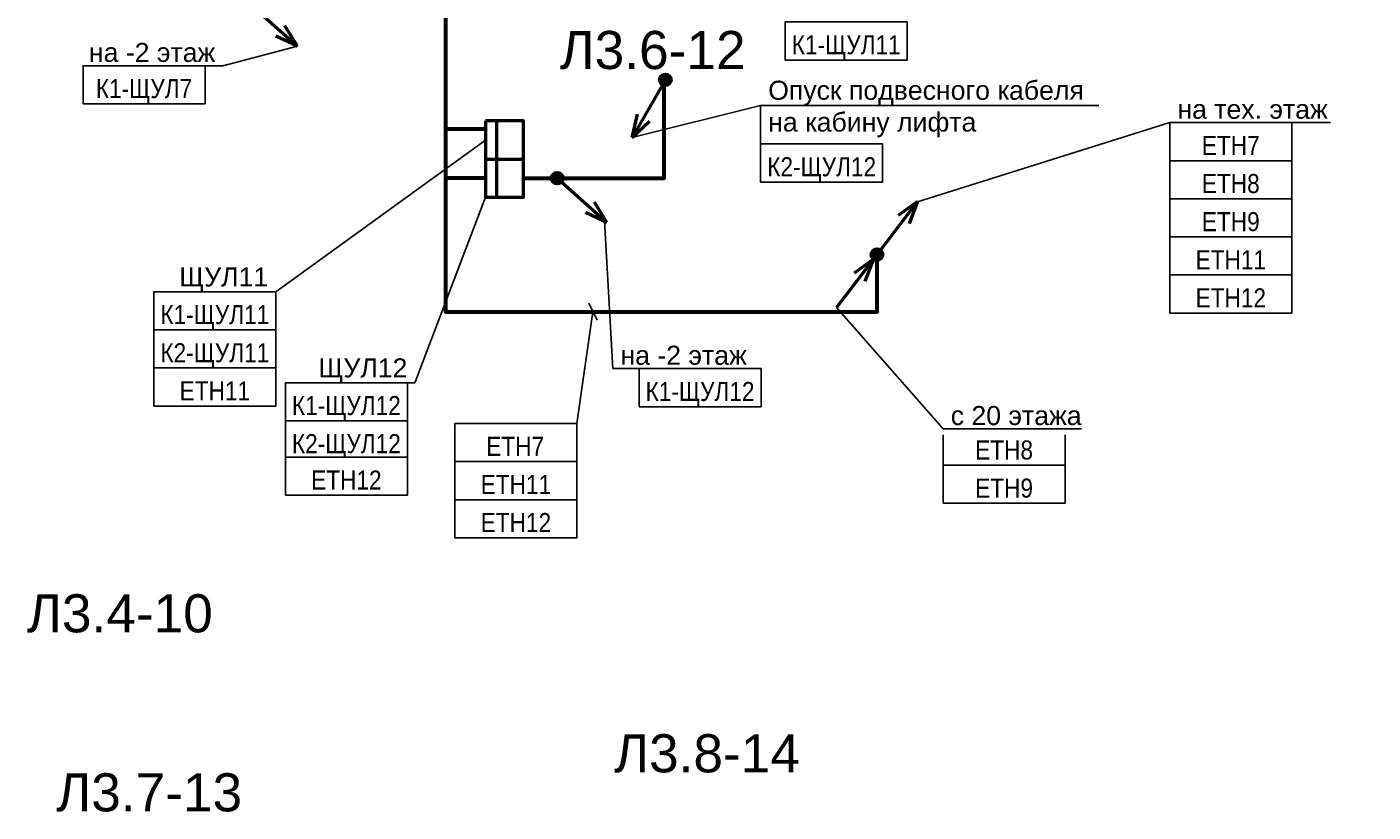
# Model space of a CAD drawing. Header units: millimetres. Extents: x -277772 to 277599, y -59564 to 282085.
# Tile 147 of 192: x -63234 to -45573, y 171691 to 181993. Entities that reach past the tile are written whole.
import ezdxf
from ezdxf import colors
from ezdxf.entities.mleader import LeaderData, LeaderLine
from ezdxf.enums import TextEntityAlignment as Align
from ezdxf.math import Vec2, Vec3

# ---------------------------------------------------------------- set-up
doc = ezdxf.new("R2018")
doc.units = ezdxf.units.MM
doc.set_wipeout_variables(frame=1)
doc.layers.add('UNPLOTTED', color=2, linetype='Continuous', plot=False)
for name, color, linetype, lineweight in [('КИП_выноска', 6, 'Continuous', 25), ('КИП_прибор', 140, 'Continuous', 50), ('КИП_трасса', 3, 'Continuous', 60)]:
    doc.layers.add(name, color=color, linetype=linetype, lineweight=lineweight)
doc.styles.add('CP.Text', font='arial.ttf')
doc.styles.add('GOST 2.304', font='arial.ttf', dxfattribs={"width": 0.85})
doc.linetypes.add('в трубе открыто', pattern='A,10,[133,ltypeshp.shx,S=0.75,R=0,X=-5,Y=2.5],-2.5,[130,ltypeshp.shx,S=2.5,R=-45,X=0,Y=0],-2.5', length=15)

# ---------------------------------------------------------------- blocks, each defined once
blk = doc.blocks.new('Шкаф')
at = {"linetype": 'Continuous'}
blk.add_wipeout([(-2.5, -2.5), (-2.5, 2.5), (2.5, 2.5), (2.5, -2.5)], dxfattribs=at)
at = {"color": 0, "linetype": 'Continuous'}
for points in [[(-2.5, -2.5), (2.5, -2.5), (2.5, 2.5), (-2.5, 2.5)], [(-2.5, -2.5), (2.5, -2.5), (2.5, -1), (-2.5, -1)]]:
    blk.add_lwpolyline(points, close=True, dxfattribs=at)
blk = doc.blocks.new('_None')
blk = doc.blocks.new('*U27')
at = {"lineweight": 50}
h = blk.add_hatch(color=256, dxfattribs=at)
h.dxf.hatch_style = 1
edge = h.paths.add_edge_path()
edge.add_arc((0, 0), 0.75, 240.0423, 600.0423)
for p, q in [((-0.37, -0.65), (-4.37, -7.58)), ((-4.37, -7.58), (-3.65, -4.53)), ((-4.37, -7.58), (-2.09, -5.43))]:
    blk.add_line(p, q, dxfattribs=at)
blk.add_circle((0, 0), 0.75, dxfattribs=at)
blk = doc.blocks.new('*U28')
at = {"lineweight": 50}
h = blk.add_hatch(color=256, dxfattribs=at)
h.dxf.hatch_style = 1
edge = h.paths.add_edge_path()
edge.add_arc((0, 0), 0.75, -41.659, 318.341)
for p, q in [((0.56, -0.5), (6.54, -5.82)), ((6.54, -5.82), (4.89, -3.15)), ((6.54, -5.82), (3.7, -4.49))]:
    blk.add_line(p, q, dxfattribs=at)
blk.add_circle((0, 0), 0.75, dxfattribs=at)
blk = doc.blocks.new('*U58')
at = {"color": 0, "linetype": 'Continuous', "lineweight": 30, "ltscale": 75, "width": 0.85, "flags": 104}
blk.add_attdef('ПРИМЕЧАНИЕ_1', text='', height=2.5, dxfattribs=at).set_placement((8, 3.61), align=Align.BOTTOM_CENTER)
at = {"color": 0, "lineweight": 30, "width": 0.85, "flags": 104}
blk.add_attdef('ПРИМЕЧАНИЕ_2', text='', height=2.5, dxfattribs=at).set_placement((8, -7.53), align=Align.BOTTOM_CENTER)
at = {"color": 0, "lineweight": 30, "style": 'GOST 2.304', "width": 0.85}
for tag, p in [('ИМЯ_КАБЕЛЯ_2', (8, -7.5)), ('ИМЯ_КАБЕЛЯ_3', (8, -12.5)), ('ИМЯ_КАБЕЛЯ_4', (8, -17.5)), ('ИМЯ_КАБЕЛЯ_5', (8, -22.5)), ('ИМЯ_КАБЕЛЯ_6', (8, -27.5)), ('ИМЯ_КАБЕЛЯ_7', (8, -32.5)), ('ИМЯ_КАБЕЛЯ_8', (8, -37.5)), ('ИМЯ_КАБЕЛЯ_9', (8, -42.5))]:
    blk.add_attdef(tag, text='', height=2.5, dxfattribs=at).set_placement(p, align=Align.BOTTOM_CENTER)
at = {"linetype": 'Continuous'}
blk.add_wipeout([(0, 2.5), (16, 2.5), (16, -2.5), (0, -2.5)], dxfattribs=at)
at = {"color": 0}
blk.add_line((0, -2.5), (0, 0), dxfattribs=at)
at = {"color": 0, "linetype": 'Continuous'}
blk.add_lwpolyline([(0, -2.5), (16, -2.5), (16, 2.5), (0, 2.5)], close=True, dxfattribs=at)
at = {"color": 0, "lineweight": 30, "style": 'GOST 2.304', "width": 0.85}
blk.add_attdef('ИМЯ_КАБЕЛЯ_1', text='', height=2.5, dxfattribs=at).set_placement((8, -2.5), align=Align.BOTTOM_CENTER)
blk = doc.blocks.new('*U57')
at = {"color": 0, "linetype": 'Continuous', "lineweight": 30, "ltscale": 75, "width": 0.85, "flags": 104}
blk.add_attdef('ПРИМЕЧАНИЕ_1', text='', height=2.5, dxfattribs=at).set_placement((8.01, -3.94), align=Align.BOTTOM_CENTER)
at = {"color": 0, "lineweight": 30, "width": 0.85, "flags": 104}
blk.add_attdef('ПРИМЕЧАНИЕ_2', text='', height=2.5, dxfattribs=at).set_placement((8.01, -15.08), align=Align.BOTTOM_CENTER)
at = {"color": 0, "lineweight": 30, "style": 'GOST 2.304', "width": 0.85}
for tag, p in [('ИМЯ_КАБЕЛЯ_2', (8.01, -15.05)), ('ИМЯ_КАБЕЛЯ_3', (8.01, -20.05)), ('ИМЯ_КАБЕЛЯ_4', (8.01, -25.05)), ('ИМЯ_КАБЕЛЯ_5', (8.01, -30.05)), ('ИМЯ_КАБЕЛЯ_6', (8.01, -35.05)), ('ИМЯ_КАБЕЛЯ_7', (8.01, -40.05)), ('ИМЯ_КАБЕЛЯ_8', (8.01, -45.05)), ('ИМЯ_КАБЕЛЯ_9', (8.01, -50.05))]:
    blk.add_attdef(tag, text='', height=2.5, dxfattribs=at).set_placement(p, align=Align.BOTTOM_CENTER)
at = {"linetype": 'Continuous'}
blk.add_wipeout([(0.01, -5.05), (16.01, -5.05), (16.01, -10.05), (0.01, -10.05)], dxfattribs=at)
at = {"color": 0}
blk.add_line((0.01, -10.05), (0, 0), dxfattribs=at)
at = {"color": 0, "linetype": 'Continuous'}
blk.add_lwpolyline([(0.01, -10.05), (16.01, -10.05), (16.01, -5.05), (0.01, -5.05)], close=True, dxfattribs=at)
at = {"color": 0, "lineweight": 30, "style": 'GOST 2.304', "width": 0.85}
blk.add_attdef('ИМЯ_КАБЕЛЯ_1', text='', height=2.5, dxfattribs=at).set_placement((8.01, -10.05), align=Align.BOTTOM_CENTER)
blk = doc.blocks.new('*U76')
at = {"lineweight": 50}
h = blk.add_hatch(color=256, dxfattribs=at)
h.dxf.hatch_style = 1
edge = h.paths.add_edge_path()
edge.add_arc((0, 0), 0.75, 412.5351, 772.5351)
for p, q in [((0.46, 0.6), (5.32, 6.95)), ((5.32, 6.95), (2.78, 5.11)), ((5.32, 6.95), (4.21, 4.02))]:
    blk.add_line(p, q, dxfattribs=at)
blk.add_circle((0, 0), 0.75, dxfattribs=at)
blk = doc.blocks.new('*U77')
at = {"lineweight": 50}
h = blk.add_hatch(color=256, dxfattribs=at)
h.dxf.hatch_style = 1
edge = h.paths.add_edge_path()
edge.add_arc((0, 0), 0.75, 592.5351, 952.5351)
for q in [(-5.32, -6.95), (-3, -2.43), (-1.57, -3.52)]:
    blk.add_line((-0.46, -0.6), q, dxfattribs=at)
blk.add_circle((0, 0), 0.75, dxfattribs=at)
blk = doc.blocks.new('*U81')
at = {"color": 0, "linetype": 'Continuous'}
blk.add_line((0.56, -1.12), (-0.56, 1.12), dxfattribs=at)
at = {"color": 0, "linetype": 'Continuous', "lineweight": 30, "ltscale": 75, "width": 0.85, "flags": 104}
blk.add_attdef('ПРИМЕЧАНИЕ_1', text='', height=2.5, dxfattribs=at).set_placement((-10.12, -13.54), align=Align.BOTTOM_CENTER)
at = {"color": 0, "lineweight": 30, "width": 0.85, "flags": 104}
blk.add_attdef('ПРИМЕЧАНИЕ_2', text='', height=2.5, dxfattribs=at).set_placement((-10.12, -24.68), align=Align.BOTTOM_CENTER)
at = {"color": 0, "lineweight": 30, "style": 'GOST 2.304', "width": 0.85}
for tag, p in [('ИМЯ_КАБЕЛЯ_2', (-10.12, -24.65)), ('ИМЯ_КАБЕЛЯ_3', (-10.12, -29.65)), ('ИМЯ_КАБЕЛЯ_4', (-10.12, -34.65)), ('ИМЯ_КАБЕЛЯ_5', (-10.12, -39.65)), ('ИМЯ_КАБЕЛЯ_6', (-10.12, -44.65)), ('ИМЯ_КАБЕЛЯ_7', (-10.12, -49.65)), ('ИМЯ_КАБЕЛЯ_8', (-10.12, -54.65)), ('ИМЯ_КАБЕЛЯ_9', (-10.12, -59.65))]:
    blk.add_attdef(tag, text='', height=2.5, dxfattribs=at).set_placement(p, align=Align.BOTTOM_CENTER)
at = {"linetype": 'Continuous'}
blk.add_wipeout([(-2.12, -14.65), (-18.12, -14.65), (-18.12, -19.65), (-2.12, -19.65)], dxfattribs=at)
at = {"color": 0}
blk.add_line((-2.12, -14.65), (0, 0), dxfattribs=at)
at = {"color": 0, "linetype": 'Continuous'}
blk.add_lwpolyline([(-2.12, -19.65), (-18.12, -19.65), (-18.12, -14.65), (-2.12, -14.65)], close=True, dxfattribs=at)
at = {"color": 0, "lineweight": 30, "style": 'GOST 2.304', "width": 0.85}
blk.add_attdef('ИМЯ_КАБЕЛЯ_1', text='', height=2.5, dxfattribs=at).set_placement((-10.12, -19.65), align=Align.BOTTOM_CENTER)

msp = doc.modelspace()

# ---------------------------------------------------------------- linework, layer by layer
at = {"layer": 'КИП_трасса', "linetype": 'в трубе открыто', "ltscale": 100}
msp.add_line((-57225, 180651), (-57744, 180651), dxfattribs=at)

# ---------------------------------------------------------------- block references
at = {"layer": 'КИП_выноска', "xscale": 100, "yscale": 100, "zscale": 100}
for name, p in [('*U28', (-60340, 182321)), ('*U27', (-54858, 181300)), ('*U28', (-56278, 180009)), ('*U77', (-52082, 179006))]:
    msp.add_blockref(name, p, dxfattribs=at)
at = {"layer": 'КИП_выноска'}
ref = msp.add_blockref('*U58', (-51214, 176492), dxfattribs=dict(at, xscale=100, yscale=100, zscale=100))
lines = msp.add_mtext('\\W0.8500;', dxfattribs={"layer": '0', "color": 0, "linetype": 'Continuous', "lineweight": 30, "ltscale": 75, "insert": (-50414, 176853), "char_height": 2.5, "attachment_point": 1})
ref.add_attrib('ПРИМЕЧАНИЕ_1', '', (-50414, 176853), dxfattribs={"flags": 104}).embed_mtext(lines)
ref.add_attrib('ИМЯ_КАБЕЛЯ_1', 'ETH8', dxfattribs={"layer": '0', "color": 0, "lineweight": 30, "height": 250, "style": 'GOST 2.304', "width": 0.85}).set_placement((-50414, 176242), align=Align.BOTTOM_CENTER)
lines = msp.add_mtext('\\W0.8500;', dxfattribs={"layer": '0', "color": 0, "lineweight": 30, "insert": (-50414, 175739), "char_height": 2.5, "attachment_point": 1})
ref.add_attrib('ПРИМЕЧАНИЕ_2', '', (-50414, 175739), dxfattribs={"flags": 104}).embed_mtext(lines)
at = {"layer": 'КИП_прибор', "linetype": 'ByBlock', "xscale": 100, "yscale": 100, "zscale": 100, "rotation": 270}
msp.add_blockref('Шкаф', (-56969, 180009), dxfattribs=at)

# ---------------------------------------------------------------- texts
at = {"layer": 'UNPLOTTED', "style": 'CP.Text'}
for s, p in [('Л3.6-12', (-56244, 181440)), ('Л3.4-10', (-63234, 174049)), ('Л3.8-14', (-55531, 172212)), ('Л3.7-13', (-62849, 171700))]:
    msp.add_text(s, height=500, dxfattribs=at).set_placement(p)

# ---------------------------------------------------------------- next in the draw order: block references
at = {"layer": 'КИП_выноска'}
ref = msp.add_blockref('*U58', (-51214, 175992), dxfattribs=dict(at, xscale=100, yscale=100, zscale=100))
lines = msp.add_mtext('\\W0.8500;', dxfattribs={"layer": '0', "color": 0, "linetype": 'Continuous', "lineweight": 30, "ltscale": 75, "insert": (-50414, 176353), "char_height": 2.5, "attachment_point": 1})
ref.add_attrib('ПРИМЕЧАНИЕ_1', '', (-50414, 176353), dxfattribs={"flags": 104}).embed_mtext(lines)
ref.add_attrib('ИМЯ_КАБЕЛЯ_1', 'ETH9', dxfattribs={"layer": '0', "color": 0, "lineweight": 30, "height": 250, "style": 'GOST 2.304', "width": 0.85}).set_placement((-50414, 175742), align=Align.BOTTOM_CENTER)
lines = msp.add_mtext('\\W0.8500;', dxfattribs={"layer": '0', "color": 0, "lineweight": 30, "insert": (-50414, 175239), "char_height": 2.5, "attachment_point": 1})
ref.add_attrib('ПРИМЕЧАНИЕ_2', '', (-50414, 175239), dxfattribs={"flags": 104}).embed_mtext(lines)

# ---------------------------------------------------------------- next in the draw order: leaders
ml = msp.add_multileader_mtext('Standard', dxfattribs=at)
ml.set_content('на -2 этаж', color=256, style='CP.Text')
ml.set_leader_properties(color=256, linetype='ByLayer', lineweight=-1)
ml.set_arrow_properties(name='NONE')
ml.build(insert=Vec2(0, 0))
ml.multileader.update_dxf_attribs({"has_dogleg": 0, "text_left_attachment_type": 6, "text_right_attachment_type": 6, "dogleg_length": 0.5, "arrow_head_size": 300})
ctx = ml.context
ctx.base_point, ctx.char_height, ctx.arrow_head_size, ctx.landing_gap_size, ctx.plane_origin = Vec3(-62498, 181484), 250, 300, 100, Vec3(-59631, 178824)
ctx.left_attachment, ctx.right_attachment, ctx.text_align_type = 6, 6, 2
notes = []
notes.append((ctx, [(1, (1, 1, 0), (-60662, 181484), (-1, 0), 0.5, [(0, [(-59686, 181739)], 0, [])])]))
ctx.mtext.insert, ctx.mtext.width, ctx.mtext.alignment, ctx.mtext.flow_direction = Vec3(-60763, 181784), 1731.12, 3, 5
ctx.mtext.has_bg_fill, ctx.mtext.bg_color, ctx.mtext.bg_scale_factor, ctx.mtext.bg_transparency, ctx.mtext.use_window_bg_color = 1, -1027028792, 1.5, 0, 1
ml = msp.add_multileader_mtext('Standard', dxfattribs=at)
ml.set_content('Опуск подвесного кабеля\\Pна кабину лифта', color=256, style='CP.Text')
ml.set_leader_properties(color=256, linetype='ByLayer', lineweight=-1)
ml.set_arrow_properties(name='NONE')
ml.build(insert=Vec2(0, 0))
ml.multileader.update_dxf_attribs({"has_dogleg": 0, "text_left_attachment_type": 6, "text_right_attachment_type": 6, "dogleg_length": 0.5, "arrow_head_size": 300})
ctx = ml.context
ctx.base_point, ctx.char_height, ctx.arrow_head_size, ctx.landing_gap_size, ctx.plane_origin = Vec3(-53609, 180963), 250, 300, 100, Vec3(-51083, 177854)
ctx.left_attachment, ctx.right_attachment = 6, 6
notes.append((ctx, [(0, (1, 1, 0), (-53609, 180963), (1, 0), 0.5, [(0, [(-55295, 180541)], 0, [])])]))
ctx.mtext.insert, ctx.mtext.width, ctx.mtext.flow_direction = Vec3(-53509, 181287), 4659.57, 5
ctx.mtext.has_bg_fill, ctx.mtext.bg_color, ctx.mtext.bg_scale_factor, ctx.mtext.bg_transparency, ctx.mtext.use_window_bg_color = 1, -1073741824, 1.1, 0, 1
ml = msp.add_multileader_mtext('Standard', dxfattribs=at)
ml.set_content('ЩУЛ12', color=256, style='CP.Text')
ml.set_leader_properties(color=256, linetype='ByLayer', lineweight=-1)
ml.set_arrow_properties(name='NONE')
ml.build(insert=Vec2(0, 0))
ml.multileader.update_dxf_attribs({"has_dogleg": 0, "text_left_attachment_type": 6, "text_right_attachment_type": 6, "dogleg_length": 0.5, "arrow_head_size": 300})
ctx = ml.context
ctx.base_point, ctx.char_height, ctx.arrow_head_size, ctx.landing_gap_size, ctx.plane_origin = Vec3(-59464, 177325), 250, 300, 100, Vec3(-57319, 174665)
ctx.left_attachment, ctx.right_attachment, ctx.text_align_type = 6, 6, 2
notes.append((ctx, [(1, (1, 1, 0), (-58143, 177325), (-1, 0), 0.5, [(0, [(-57219, 179759)], 0, [])])]))
ctx.mtext.insert, ctx.mtext.width, ctx.mtext.defined_height, ctx.mtext.alignment, ctx.mtext.flow_direction = Vec3(-58243, 177644), 1403.35, 319, 3, 5
ctx.mtext.has_bg_fill, ctx.mtext.bg_color, ctx.mtext.bg_scale_factor, ctx.mtext.bg_transparency, ctx.mtext.use_window_bg_color = 1, -1027028792, 1.5, 0, 1
ml = msp.add_multileader_mtext('Standard', dxfattribs=at)
ml.set_content('на -2 этаж', color=256, style='CP.Text')
ml.set_leader_properties(color=256, linetype='ByLayer', lineweight=-1)
ml.set_arrow_properties(name='NONE')
ml.build(insert=Vec2(0, 0))
ml.multileader.update_dxf_attribs({"has_dogleg": 0, "text_left_attachment_type": 6, "text_right_attachment_type": 6, "dogleg_length": 0.5, "arrow_head_size": 300})
ctx = ml.context
ctx.base_point, ctx.char_height, ctx.arrow_head_size, ctx.landing_gap_size, ctx.plane_origin = Vec3(-55547, 177510), 250, 300, 100, Vec3(-52679, 174851)
ctx.left_attachment, ctx.right_attachment = 6, 6
notes.append((ctx, [(0, (1, 1, 0), (-55547, 177510), (1, 0), 0.5, [(0, [(-55656, 179443)], 0, [])])]))
ctx.mtext.insert, ctx.mtext.width, ctx.mtext.flow_direction = Vec3(-55447, 177810), 2299.33, 5
ctx.mtext.has_bg_fill, ctx.mtext.bg_color, ctx.mtext.bg_scale_factor, ctx.mtext.bg_transparency, ctx.mtext.use_window_bg_color = 1, -1027028792, 1.5, 0, 1
for ctx, leaders in notes:
    for number, flags, end, landing, length, lines in leaders:
        leader = LeaderData()
        leader.index, (leader.has_last_leader_line, leader.has_dogleg_vector, leader.attachment_direction) = number, flags
        leader.last_leader_point, leader.dogleg_vector, leader.dogleg_length = Vec3(end), Vec3(landing), length
        for number, points, colour, breaks in lines:
            line = LeaderLine()
            line.index, line.vertices, line.color, line.breaks = number, Vec3.list(points), colors.encode_raw_color(colour), breaks
            leader.lines.append(line)
        ctx.leaders.append(leader)

# ---------------------------------------------------------------- next in the draw order: block references
ref = msp.add_blockref('*U58', (-53285, 181809), dxfattribs=dict(at, xscale=100, yscale=100, zscale=100))
lines = msp.add_mtext('\\W0.8500;', dxfattribs={"layer": '0', "color": 0, "linetype": 'Continuous', "lineweight": 30, "ltscale": 75, "insert": (-52485, 182170), "char_height": 2.5, "attachment_point": 1})
ref.add_attrib('ПРИМЕЧАНИЕ_1', '', (-52485, 182170), dxfattribs={"flags": 104}).embed_mtext(lines)
ref.add_attrib('ИМЯ_КАБЕЛЯ_1', 'К1-ЩУЛ11', dxfattribs={"layer": '0', "color": 0, "lineweight": 30, "height": 250, "style": 'GOST 2.304', "width": 0.85}).set_placement((-52485, 181559), align=Align.BOTTOM_CENTER)
lines = msp.add_mtext('\\W0.8500;', dxfattribs={"layer": '0', "color": 0, "lineweight": 30, "insert": (-52485, 181056), "char_height": 2.5, "attachment_point": 1})
ref.add_attrib('ПРИМЕЧАНИЕ_2', '', (-52485, 181056), dxfattribs={"flags": 104}).embed_mtext(lines)
ref = msp.add_blockref('*U57', (-53609, 180963), dxfattribs=dict(at, xscale=100, yscale=100, zscale=100))
lines = msp.add_mtext('\\W0.8500;', dxfattribs={"layer": '0', "color": 0, "linetype": 'Continuous', "lineweight": 30, "ltscale": 75, "insert": (-52807, 180569), "char_height": 2.5, "attachment_point": 1})
ref.add_attrib('ПРИМЕЧАНИЕ_1', '', (-52807, 180569), dxfattribs={"flags": 104}).embed_mtext(lines)
ref.add_attrib('ИМЯ_КАБЕЛЯ_1', 'К2-ЩУЛ12', dxfattribs={"layer": '0', "color": 0, "lineweight": 30, "height": 250, "style": 'GOST 2.304', "width": 0.85}).set_placement((-52807, 179958), align=Align.BOTTOM_CENTER)
lines = msp.add_mtext('\\W0.8500;', dxfattribs={"layer": '0', "color": 0, "lineweight": 30, "insert": (-52807, 179455), "char_height": 2.5, "attachment_point": 1})
ref.add_attrib('ПРИМЕЧАНИЕ_2', '', (-52807, 179455), dxfattribs={"flags": 104}).embed_mtext(lines)
ref = msp.add_blockref('*U58', (-55203, 177260), dxfattribs=dict(at, xscale=100, yscale=100, zscale=100))
lines = msp.add_mtext('\\W0.8500;', dxfattribs={"layer": '0', "color": 0, "linetype": 'Continuous', "lineweight": 30, "ltscale": 75, "insert": (-54403, 177621), "char_height": 2.5, "attachment_point": 1})
ref.add_attrib('ПРИМЕЧАНИЕ_1', '', (-54403, 177621), dxfattribs={"flags": 104}).embed_mtext(lines)
ref.add_attrib('ИМЯ_КАБЕЛЯ_1', 'К1-ЩУЛ12', dxfattribs={"layer": '0', "color": 0, "lineweight": 30, "height": 250, "style": 'GOST 2.304', "width": 0.85}).set_placement((-54403, 177010), align=Align.BOTTOM_CENTER)
lines = msp.add_mtext('\\W0.8500;', dxfattribs={"layer": '0', "color": 0, "lineweight": 30, "insert": (-54403, 176507), "char_height": 2.5, "attachment_point": 1})
ref.add_attrib('ПРИМЕЧАНИЕ_2', '', (-54403, 176507), dxfattribs={"flags": 104}).embed_mtext(lines)
ref = msp.add_blockref('*U58', (-59843, 177075), dxfattribs=dict(at, xscale=100, yscale=100, zscale=100))
lines = msp.add_mtext('\\W0.8500;', dxfattribs={"layer": '0', "color": 0, "linetype": 'Continuous', "lineweight": 30, "ltscale": 75, "insert": (-59043, 177436), "char_height": 2.5, "attachment_point": 1})
ref.add_attrib('ПРИМЕЧАНИЕ_1', '', (-59043, 177436), dxfattribs={"flags": 104}).embed_mtext(lines)
ref.add_attrib('ИМЯ_КАБЕЛЯ_1', 'К1-ЩУЛ12', dxfattribs={"layer": '0', "color": 0, "lineweight": 30, "height": 250, "style": 'GOST 2.304', "width": 0.85}).set_placement((-59043, 176825), align=Align.BOTTOM_CENTER)
lines = msp.add_mtext('\\W0.8500;', dxfattribs={"layer": '0', "color": 0, "lineweight": 30, "insert": (-59043, 176322), "char_height": 2.5, "attachment_point": 1})
ref.add_attrib('ПРИМЕЧАНИЕ_2', '', (-59043, 176322), dxfattribs={"flags": 104}).embed_mtext(lines)

# ---------------------------------------------------------------- next in the draw order: leaders
ml = msp.add_multileader_mtext('Standard', dxfattribs=at)
ml.set_content('ЩУЛ11', color=256, style='CP.Text')
ml.set_leader_properties(color=256, linetype='ByLayer', lineweight=-1)
ml.set_arrow_properties(name='NONE')
ml.build(insert=Vec2(0, 0))
ml.multileader.update_dxf_attribs({"has_dogleg": 0, "text_left_attachment_type": 6, "text_right_attachment_type": 6, "dogleg_length": 0.5, "arrow_head_size": 300})
ctx = ml.context
ctx.base_point, ctx.char_height, ctx.arrow_head_size, ctx.landing_gap_size, ctx.plane_origin = Vec3(-61245, 178518), 250, 300, 100, Vec3(-59046, 175858)
ctx.left_attachment, ctx.right_attachment, ctx.text_align_type = 6, 6, 2
notes = []
notes.append((ctx, [(1, (1, 1, 0), (-59969, 178518), (-1, 0), 0.5, [(0, [(-57219, 180509)], 0, [])])]))
ctx.mtext.insert, ctx.mtext.width, ctx.mtext.defined_height, ctx.mtext.alignment, ctx.mtext.flow_direction = Vec3(-60069, 178838), 1195.29, 319, 3, 5
ctx.mtext.has_bg_fill, ctx.mtext.bg_color, ctx.mtext.bg_scale_factor, ctx.mtext.bg_transparency, ctx.mtext.use_window_bg_color = 1, -1027028792, 1.5, 0, 1
ml = msp.add_multileader_mtext('Standard', dxfattribs=at)
ml.set_content('с 20 этажа', color=256, style='CP.Text')
ml.set_leader_properties(color=256, linetype='ByLayer', lineweight=-1)
ml.set_arrow_properties(name='NONE')
ml.build(insert=Vec2(0, 0))
ml.multileader.update_dxf_attribs({"has_dogleg": 0, "text_left_attachment_type": 6, "text_right_attachment_type": 6, "dogleg_length": 0.5, "arrow_head_size": 300})
ctx = ml.context
ctx.base_point, ctx.char_height, ctx.arrow_head_size, ctx.landing_gap_size, ctx.plane_origin = Vec3(-51214, 176719), 250, 300, 100, Vec3(-50583, 176090)
ctx.left_attachment, ctx.right_attachment = 6, 6
notes.append((ctx, [(0, (1, 1, 0), (-51214, 176719), (1, 0), 0.5, [(0, [(-52614, 178311)], 0, [])])]))
ctx.mtext.insert, ctx.mtext.width, ctx.mtext.defined_height, ctx.mtext.flow_direction = Vec3(-51114, 177019), 1813.69, 319, 5
ctx.mtext.has_bg_fill, ctx.mtext.bg_color, ctx.mtext.bg_scale_factor, ctx.mtext.bg_transparency, ctx.mtext.use_window_bg_color = 1, -1027028792, 1.5, 0, 1
for ctx, leaders in notes:
    for number, flags, end, landing, length, lines in leaders:
        leader = LeaderData()
        leader.index, (leader.has_last_leader_line, leader.has_dogleg_vector, leader.attachment_direction) = number, flags
        leader.last_leader_point, leader.dogleg_vector, leader.dogleg_length = Vec3(end), Vec3(landing), length
        for number, points, colour, breaks in lines:
            line = LeaderLine()
            line.index, line.vertices, line.color, line.breaks = number, Vec3.list(points), colors.encode_raw_color(colour), breaks
            leader.lines.append(line)
        ctx.leaders.append(leader)

# ---------------------------------------------------------------- next in the draw order: linework, layer by layer
at = {"layer": 'КИП_трасса', "linetype": 'в трубе открыто', "ltscale": 100}
msp.add_line((-57219, 180009), (-57744, 180009), dxfattribs=at)
msp.add_lwpolyline([(-57744, 182911), (-57744, 178256), (-52078, 178256), (-52078, 179006)], dxfattribs=at)

# ---------------------------------------------------------------- next in the draw order: block references
at = {"layer": 'КИП_выноска'}
ref = msp.add_blockref('*U58', (-62498, 181234), dxfattribs=dict(at, xscale=100, yscale=100, zscale=100))
lines = msp.add_mtext('\\W0.8500;', dxfattribs={"layer": '0', "color": 0, "linetype": 'Continuous', "lineweight": 30, "ltscale": 75, "insert": (-61698, 181595), "char_height": 2.5, "attachment_point": 1})
ref.add_attrib('ПРИМЕЧАНИЕ_1', '', (-61698, 181595), dxfattribs={"flags": 104}).embed_mtext(lines)
ref.add_attrib('ИМЯ_КАБЕЛЯ_1', 'К1-ЩУЛ7', dxfattribs={"layer": '0', "color": 0, "lineweight": 30, "height": 250, "style": 'GOST 2.304', "width": 0.85}).set_placement((-61698, 180984), align=Align.BOTTOM_CENTER)
lines = msp.add_mtext('\\W0.8500;', dxfattribs={"layer": '0', "color": 0, "lineweight": 30, "insert": (-61698, 180481), "char_height": 2.5, "attachment_point": 1})
ref.add_attrib('ПРИМЕЧАНИЕ_2', '', (-61698, 180481), dxfattribs={"flags": 104}).embed_mtext(lines)
at = {"layer": 'КИП_выноска', "xscale": 100, "yscale": 100, "zscale": 100}
msp.add_blockref('*U76', (-52082, 179006), dxfattribs=at)
at = {"layer": 'КИП_выноска'}
ref = msp.add_blockref('*U58', (-61569, 178268), dxfattribs=dict(at, xscale=100, yscale=100, zscale=100))
lines = msp.add_mtext('\\W0.8500;', dxfattribs={"layer": '0', "color": 0, "linetype": 'Continuous', "lineweight": 30, "ltscale": 75, "insert": (-60769, 178629), "char_height": 2.5, "attachment_point": 1})
ref.add_attrib('ПРИМЕЧАНИЕ_1', '', (-60769, 178629), dxfattribs={"flags": 104}).embed_mtext(lines)
ref.add_attrib('ИМЯ_КАБЕЛЯ_1', 'К1-ЩУЛ11', dxfattribs={"layer": '0', "color": 0, "lineweight": 30, "height": 250, "style": 'GOST 2.304', "width": 0.85}).set_placement((-60769, 178018), align=Align.BOTTOM_CENTER)
lines = msp.add_mtext('\\W0.8500;', dxfattribs={"layer": '0', "color": 0, "lineweight": 30, "insert": (-60769, 177515), "char_height": 2.5, "attachment_point": 1})
ref.add_attrib('ПРИМЕЧАНИЕ_2', '', (-60769, 177515), dxfattribs={"flags": 104}).embed_mtext(lines)
ref = msp.add_blockref('*U58', (-59843, 176575), dxfattribs=dict(at, xscale=100, yscale=100, zscale=100))
lines = msp.add_mtext('\\W0.8500;', dxfattribs={"layer": '0', "color": 0, "linetype": 'Continuous', "lineweight": 30, "ltscale": 75, "insert": (-59043, 176936), "char_height": 2.5, "attachment_point": 1})
ref.add_attrib('ПРИМЕЧАНИЕ_1', '', (-59043, 176936), dxfattribs={"flags": 104}).embed_mtext(lines)
ref.add_attrib('ИМЯ_КАБЕЛЯ_1', 'К2-ЩУЛ12', dxfattribs={"layer": '0', "color": 0, "lineweight": 30, "height": 250, "style": 'GOST 2.304', "width": 0.85}).set_placement((-59043, 176325), align=Align.BOTTOM_CENTER)
lines = msp.add_mtext('\\W0.8500;', dxfattribs={"layer": '0', "color": 0, "lineweight": 30, "insert": (-59043, 175822), "char_height": 2.5, "attachment_point": 1})
ref.add_attrib('ПРИМЕЧАНИЕ_2', '', (-59043, 175822), dxfattribs={"flags": 104}).embed_mtext(lines)

# ---------------------------------------------------------------- next in the draw order: block references
ref = msp.add_blockref('*U81', (-55808, 178256), dxfattribs=dict(at, xscale=100, yscale=100, zscale=100))
lines = msp.add_mtext('\\W0.8500;', dxfattribs={"layer": '0', "color": 0, "linetype": 'Continuous', "lineweight": 30, "ltscale": 75, "insert": (-56819, 176901), "char_height": 2.5, "attachment_point": 1})
ref.add_attrib('ПРИМЕЧАНИЕ_1', '', (-56819, 176901), dxfattribs={"flags": 104}).embed_mtext(lines)
ref.add_attrib('ИМЯ_КАБЕЛЯ_1', 'ETH7', dxfattribs={"layer": '0', "color": 0, "lineweight": 30, "height": 250, "style": 'GOST 2.304', "width": 0.85}).set_placement((-56829, 176290), align=Align.BOTTOM_CENTER)
lines = msp.add_mtext('\\W0.8500;', dxfattribs={"layer": '0', "color": 0, "lineweight": 30, "insert": (-56819, 175787), "char_height": 2.5, "attachment_point": 1})
ref.add_attrib('ПРИМЕЧАНИЕ_2', '', (-56819, 175787), dxfattribs={"flags": 104}).embed_mtext(lines)
ref = msp.add_blockref('*U58', (-61569, 177768), dxfattribs=dict(at, xscale=100, yscale=100, zscale=100))
lines = msp.add_mtext('\\W0.8500;', dxfattribs={"layer": '0', "color": 0, "linetype": 'Continuous', "lineweight": 30, "ltscale": 75, "insert": (-60769, 178129), "char_height": 2.5, "attachment_point": 1})
ref.add_attrib('ПРИМЕЧАНИЕ_1', '', (-60769, 178129), dxfattribs={"flags": 104}).embed_mtext(lines)
ref.add_attrib('ИМЯ_КАБЕЛЯ_1', 'К2-ЩУЛ11', dxfattribs={"layer": '0', "color": 0, "lineweight": 30, "height": 250, "style": 'GOST 2.304', "width": 0.85}).set_placement((-60769, 177518), align=Align.BOTTOM_CENTER)
lines = msp.add_mtext('\\W0.8500;', dxfattribs={"layer": '0', "color": 0, "lineweight": 30, "insert": (-60769, 177015), "char_height": 2.5, "attachment_point": 1})
ref.add_attrib('ПРИМЕЧАНИЕ_2', '', (-60769, 177015), dxfattribs={"flags": 104}).embed_mtext(lines)
ref = msp.add_blockref('*U58', (-59843, 176098), dxfattribs=dict(at, xscale=100, yscale=100, zscale=100))
lines = msp.add_mtext('\\W0.8500;', dxfattribs={"layer": '0', "color": 0, "linetype": 'Continuous', "lineweight": 30, "ltscale": 75, "insert": (-59043, 176459), "char_height": 2.5, "attachment_point": 1})
ref.add_attrib('ПРИМЕЧАНИЕ_1', '', (-59043, 176459), dxfattribs={"flags": 104}).embed_mtext(lines)
ref.add_attrib('ИМЯ_КАБЕЛЯ_1', 'ETH12', dxfattribs={"layer": '0', "color": 0, "lineweight": 30, "height": 250, "style": 'GOST 2.304', "width": 0.85}).set_placement((-59043, 175848), align=Align.BOTTOM_CENTER)
lines = msp.add_mtext('\\W0.8500;', dxfattribs={"layer": '0', "color": 0, "lineweight": 30, "insert": (-59043, 175345), "char_height": 2.5, "attachment_point": 1})
ref.add_attrib('ПРИМЕЧАНИЕ_2', '', (-59043, 175345), dxfattribs={"flags": 104}).embed_mtext(lines)
at = {"layer": 'КИП_прибор', "linetype": 'ByBlock', "xscale": 100, "yscale": 100, "zscale": 100, "rotation": 270}
msp.add_blockref('Шкаф', (-56969, 180509), dxfattribs=at)

# ---------------------------------------------------------------- next in the draw order: leaders
at = {"layer": 'КИП_выноска'}
ml = msp.add_multileader_mtext('Standard', dxfattribs=at)
ml.set_content('на тех. этаж', color=256, style='CP.Text')
ml.set_leader_properties(color=256, linetype='ByLayer', lineweight=-1)
ml.set_arrow_properties(name='NONE')
ml.build(insert=Vec2(0, 0))
ml.multileader.update_dxf_attribs({"has_dogleg": 0, "text_left_attachment_type": 6, "text_right_attachment_type": 6, "dogleg_length": 0.5, "arrow_head_size": 300})
ctx = ml.context
ctx.base_point, ctx.char_height, ctx.arrow_head_size, ctx.landing_gap_size, ctx.plane_origin = Vec3(-48240, 180738), 250, 300, 100, Vec3(-47730, 180084)
ctx.left_attachment, ctx.right_attachment = 6, 6
notes = []
notes.append((ctx, [(0, (1, 1, 0), (-48241, 180738), (1, 0), 0.5, [(0, [(-51550, 179700)], 0, [])])]))
ctx.mtext.insert, ctx.mtext.width, ctx.mtext.defined_height, ctx.mtext.flow_direction = Vec3(-48140, 181038), 2567.02, 276, 5
ctx.mtext.has_bg_fill, ctx.mtext.bg_color, ctx.mtext.bg_scale_factor, ctx.mtext.bg_transparency, ctx.mtext.use_window_bg_color = 1, -1027028792, 1.5, 0, 1
for ctx, leaders in notes:
    for number, flags, end, landing, length, lines in leaders:
        leader = LeaderData()
        leader.index, (leader.has_last_leader_line, leader.has_dogleg_vector, leader.attachment_direction) = number, flags
        leader.last_leader_point, leader.dogleg_vector, leader.dogleg_length = Vec3(end), Vec3(landing), length
        for number, points, colour, breaks in lines:
            line = LeaderLine()
            line.index, line.vertices, line.color, line.breaks = number, Vec3.list(points), colors.encode_raw_color(colour), breaks
            leader.lines.append(line)
        ctx.leaders.append(leader)

# ---------------------------------------------------------------- next in the draw order: linework, layer by layer
at = {"layer": 'КИП_трасса', "linetype": 'в трубе открыто', "ltscale": 100}
msp.add_lwpolyline([(-56719, 180009), (-54872, 180009), (-54872, 181300)], dxfattribs=at)

# ---------------------------------------------------------------- next in the draw order: block references
at = {"layer": 'КИП_выноска'}
ref = msp.add_blockref('*U58', (-48240, 179988), dxfattribs=dict(at, xscale=100, yscale=100, zscale=100))
lines = msp.add_mtext('\\W0.8500;', dxfattribs={"layer": '0', "color": 0, "linetype": 'Continuous', "lineweight": 30, "ltscale": 75, "insert": (-47440, 180349), "char_height": 2.5, "attachment_point": 1})
ref.add_attrib('ПРИМЕЧАНИЕ_1', '', (-47440, 180349), dxfattribs={"flags": 104}).embed_mtext(lines)
ref.add_attrib('ИМЯ_КАБЕЛЯ_1', 'ETH8', dxfattribs={"layer": '0', "color": 0, "lineweight": 30, "height": 250, "style": 'GOST 2.304', "width": 0.85}).set_placement((-47440, 179738), align=Align.BOTTOM_CENTER)
lines = msp.add_mtext('\\W0.8500;', dxfattribs={"layer": '0', "color": 0, "lineweight": 30, "insert": (-47440, 179235), "char_height": 2.5, "attachment_point": 1})
ref.add_attrib('ПРИМЕЧАНИЕ_2', '', (-47440, 179235), dxfattribs={"flags": 104}).embed_mtext(lines)
ref = msp.add_blockref('*U58', (-61569, 177268), dxfattribs=dict(at, xscale=100, yscale=100, zscale=100))
lines = msp.add_mtext('\\W0.8500;', dxfattribs={"layer": '0', "color": 0, "linetype": 'Continuous', "lineweight": 30, "ltscale": 75, "insert": (-60769, 177629), "char_height": 2.5, "attachment_point": 1})
ref.add_attrib('ПРИМЕЧАНИЕ_1', '', (-60769, 177629), dxfattribs={"flags": 104}).embed_mtext(lines)
ref.add_attrib('ИМЯ_КАБЕЛЯ_1', 'ETH11', dxfattribs={"layer": '0', "color": 0, "lineweight": 30, "height": 250, "style": 'GOST 2.304', "width": 0.85}).set_placement((-60769, 177018), align=Align.BOTTOM_CENTER)
lines = msp.add_mtext('\\W0.8500;', dxfattribs={"layer": '0', "color": 0, "lineweight": 30, "insert": (-60769, 176515), "char_height": 2.5, "attachment_point": 1})
ref.add_attrib('ПРИМЕЧАНИЕ_2', '', (-60769, 176515), dxfattribs={"flags": 104}).embed_mtext(lines)
ref = msp.add_blockref('*U58', (-57619, 176040), dxfattribs=dict(at, xscale=100, yscale=100, zscale=100))
lines = msp.add_mtext('\\W0.8500;', dxfattribs={"layer": '0', "color": 0, "linetype": 'Continuous', "lineweight": 30, "ltscale": 75, "insert": (-56819, 176401), "char_height": 2.5, "attachment_point": 1})
ref.add_attrib('ПРИМЕЧАНИЕ_1', '', (-56819, 176401), dxfattribs={"flags": 104}).embed_mtext(lines)
ref.add_attrib('ИМЯ_КАБЕЛЯ_1', 'ETH11', dxfattribs={"layer": '0', "color": 0, "lineweight": 30, "height": 250, "style": 'GOST 2.304', "width": 0.85}).set_placement((-56819, 175790), align=Align.BOTTOM_CENTER)
lines = msp.add_mtext('\\W0.8500;', dxfattribs={"layer": '0', "color": 0, "lineweight": 30, "insert": (-56819, 175287), "char_height": 2.5, "attachment_point": 1})
ref.add_attrib('ПРИМЕЧАНИЕ_2', '', (-56819, 175287), dxfattribs={"flags": 104}).embed_mtext(lines)

# ---------------------------------------------------------------- next in the draw order: block references
ref = msp.add_blockref('*U58', (-48240, 179488), dxfattribs=dict(at, xscale=100, yscale=100, zscale=100))
lines = msp.add_mtext('\\W0.8500;', dxfattribs={"layer": '0', "color": 0, "linetype": 'Continuous', "lineweight": 30, "ltscale": 75, "insert": (-47440, 179849), "char_height": 2.5, "attachment_point": 1})
ref.add_attrib('ПРИМЕЧАНИЕ_1', '', (-47440, 179849), dxfattribs={"flags": 104}).embed_mtext(lines)
ref.add_attrib('ИМЯ_КАБЕЛЯ_1', 'ETH9', dxfattribs={"layer": '0', "color": 0, "lineweight": 30, "height": 250, "style": 'GOST 2.304', "width": 0.85}).set_placement((-47440, 179238), align=Align.BOTTOM_CENTER)
lines = msp.add_mtext('\\W0.8500;', dxfattribs={"layer": '0', "color": 0, "lineweight": 30, "insert": (-47440, 178735), "char_height": 2.5, "attachment_point": 1})
ref.add_attrib('ПРИМЕЧАНИЕ_2', '', (-47440, 178735), dxfattribs={"flags": 104}).embed_mtext(lines)
ref = msp.add_blockref('*U58', (-57619, 175540), dxfattribs=dict(at, xscale=100, yscale=100, zscale=100))
lines = msp.add_mtext('\\W0.8500;', dxfattribs={"layer": '0', "color": 0, "linetype": 'Continuous', "lineweight": 30, "ltscale": 75, "insert": (-56819, 175901), "char_height": 2.5, "attachment_point": 1})
ref.add_attrib('ПРИМЕЧАНИЕ_1', '', (-56819, 175901), dxfattribs={"flags": 104}).embed_mtext(lines)
ref.add_attrib('ИМЯ_КАБЕЛЯ_1', 'ETH12', dxfattribs={"layer": '0', "color": 0, "lineweight": 30, "height": 250, "style": 'GOST 2.304', "width": 0.85}).set_placement((-56819, 175290), align=Align.BOTTOM_CENTER)
lines = msp.add_mtext('\\W0.8500;', dxfattribs={"layer": '0', "color": 0, "lineweight": 30, "insert": (-56819, 174787), "char_height": 2.5, "attachment_point": 1})
ref.add_attrib('ПРИМЕЧАНИЕ_2', '', (-56819, 174787), dxfattribs={"flags": 104}).embed_mtext(lines)

# ---------------------------------------------------------------- next in the draw order: block references
ref = msp.add_blockref('*U58', (-48240, 180488), dxfattribs=dict(at, xscale=100, yscale=100, zscale=100))
lines = msp.add_mtext('\\W0.8500;', dxfattribs={"layer": '0', "color": 0, "linetype": 'Continuous', "lineweight": 30, "ltscale": 75, "insert": (-47440, 180849), "char_height": 2.5, "attachment_point": 1})
ref.add_attrib('ПРИМЕЧАНИЕ_1', '', (-47440, 180849), dxfattribs={"flags": 104}).embed_mtext(lines)
ref.add_attrib('ИМЯ_КАБЕЛЯ_1', 'ETH7', dxfattribs={"layer": '0', "color": 0, "lineweight": 30, "height": 250, "style": 'GOST 2.304', "width": 0.85}).set_placement((-47440, 180238), align=Align.BOTTOM_CENTER)
lines = msp.add_mtext('\\W0.8500;', dxfattribs={"layer": '0', "color": 0, "lineweight": 30, "insert": (-47440, 179735), "char_height": 2.5, "attachment_point": 1})
ref.add_attrib('ПРИМЕЧАНИЕ_2', '', (-47440, 179735), dxfattribs={"flags": 104}).embed_mtext(lines)
ref = msp.add_blockref('*U58', (-48240, 178988), dxfattribs=dict(at, xscale=100, yscale=100, zscale=100))
lines = msp.add_mtext('\\W0.8500;', dxfattribs={"layer": '0', "color": 0, "linetype": 'Continuous', "lineweight": 30, "ltscale": 75, "insert": (-47440, 179349), "char_height": 2.5, "attachment_point": 1})
ref.add_attrib('ПРИМЕЧАНИЕ_1', '', (-47440, 179349), dxfattribs={"flags": 104}).embed_mtext(lines)
ref.add_attrib('ИМЯ_КАБЕЛЯ_1', 'ETH11', dxfattribs={"layer": '0', "color": 0, "lineweight": 30, "height": 250, "style": 'GOST 2.304', "width": 0.85}).set_placement((-47440, 178738), align=Align.BOTTOM_CENTER)
lines = msp.add_mtext('\\W0.8500;', dxfattribs={"layer": '0', "color": 0, "lineweight": 30, "insert": (-47440, 178235), "char_height": 2.5, "attachment_point": 1})
ref.add_attrib('ПРИМЕЧАНИЕ_2', '', (-47440, 178235), dxfattribs={"flags": 104}).embed_mtext(lines)

# ---------------------------------------------------------------- next in the draw order: block references
ref = msp.add_blockref('*U58', (-48240, 178488), dxfattribs=dict(at, xscale=100, yscale=100, zscale=100))
lines = msp.add_mtext('\\W0.8500;', dxfattribs={"layer": '0', "color": 0, "linetype": 'Continuous', "lineweight": 30, "ltscale": 75, "insert": (-47440, 178849), "char_height": 2.5, "attachment_point": 1})
ref.add_attrib('ПРИМЕЧАНИЕ_1', '', (-47440, 178849), dxfattribs={"flags": 104}).embed_mtext(lines)
ref.add_attrib('ИМЯ_КАБЕЛЯ_1', 'ETH12', dxfattribs={"layer": '0', "color": 0, "lineweight": 30, "height": 250, "style": 'GOST 2.304', "width": 0.85}).set_placement((-47440, 178238), align=Align.BOTTOM_CENTER)
lines = msp.add_mtext('\\W0.8500;', dxfattribs={"layer": '0', "color": 0, "lineweight": 30, "insert": (-47440, 177735), "char_height": 2.5, "attachment_point": 1})
ref.add_attrib('ПРИМЕЧАНИЕ_2', '', (-47440, 177735), dxfattribs={"flags": 104}).embed_mtext(lines)

doc.saveas('drawing.dxf')
